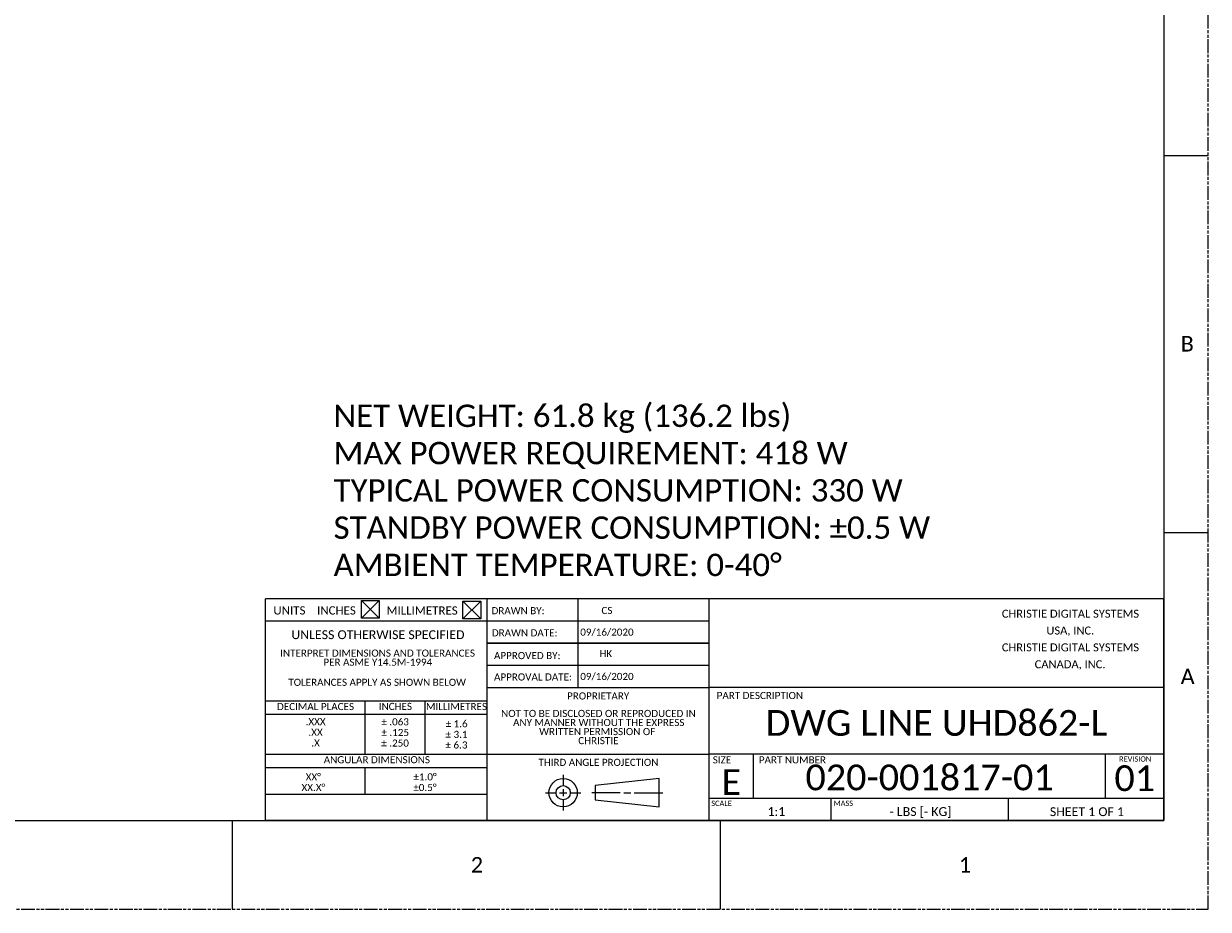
# Model space of a CAD drawing. Header units: millimetres. Extents: x -7199 to 1146, y -2825 to 3623.
# Tile 31 of 35: x -1386 to 1146, y -2825 to -931. Entities that reach past the tile are written whole.
import ezdxf

# ---------------------------------------------------------------- set-up
doc = ezdxf.new("R2010")
doc.units = ezdxf.units.MM
doc.header["$LTSCALE"] = 65.395
doc.linetypes.add('PHANTOM', pattern=[0.8, 0.45, -0.05, 0.1, -0.05, 0.1, -0.05])
doc.layers.get('0').update_dxf_attribs({"linetype": 'CONTINUOUS'})
doc.styles.get("Standard").update_dxf_attribs({"font": 'calibril.ttf'})

msp = doc.modelspace()

# ---------------------------------------------------------------- linework, layer by layer
at = {"color": 7, "linetype": 'PHANTOM', "lineweight": 0}
for p, q in [((1145.6, -2824.8), (1145.6, 3623.1)), ((-7198.7, -2824.8), (1145.6, -2824.8))]:
    msp.add_line(p, q, dxfattribs=at)
at = {"color": 7, "linetype": 'Continuous'}
for p, q in [((1050.8, 3433.5), (1050.8, -2635.1)), ((-7103.9, -2635.1), (1050.8, -2635.1)), ((-1343.5, -2635.1), (-869.4, -2635.1))]:
    msp.add_line(p, q, dxfattribs=at)
at = {"color": 7, "linetype": 'Continuous', "lineweight": 0}
for p, q in [((1050.8, -1212.8), (1145.6, -1212.8)), ((1050.8, -2018.8), (1145.6, -2018.8)), ((-940.5, -2635.1), (-940.5, -2824.8)), ((102.5, -2635.1), (102.5, -2824.8))]:
    msp.add_line(p, q, dxfattribs=at)
at = {"color": 7}
for p, q in [((-395.3, -2161), (-869.4, -2161)), ((-869.4, -2635.1), (-869.4, -2161)), ((-869.4, -2635.1), (-869.4, -2161)), ((-447.3, -2165.8), (-409.4, -2203.7)), ((-409.4, -2165.8), (-447.3, -2203.7)), ((-447.3, -2165.8), (-409.4, -2165.8)), ((-447.3, -2203.7), (-447.3, -2165.8)), ((-409.4, -2165.8), (-409.4, -2203.7)), ((78.8, -2161), (-395.3, -2161)), ((-395.3, -2635.1), (-395.3, -2161)), ((-395.3, -2635.1), (-395.3, -2161)), ((-201.4, -2350.7), (-201.4, -2161)), ((1050.8, -2161), (78.8, -2161)), ((78.8, -2635.1), (78.8, -2161)), ((78.8, -2635.1), (78.8, -2161)), ((1050.8, -2635.1), (1050.8, -2161)), ((-395.3, -2208.4), (-869.4, -2208.4)), ((-409.4, -2203.7), (-447.3, -2203.7)), ((-395.3, -2350.7), (78.8, -2350.7)), ((1050.8, -2350.7), (78.8, -2350.7)), ((-869.4, -2379.1), (-395.3, -2379.1)), ((-869.4, -2407.6), (-395.3, -2407.6)), ((-869.4, -2492.9), (-395.3, -2492.9)), ((-395.3, -2492.9), (78.8, -2492.9)), ((1050.8, -2492.9), (78.8, -2492.9)), ((173.7, -2587.7), (173.7, -2492.9)), ((-869.4, -2521.4), (-395.3, -2521.4)), ((-869.4, -2578.2), (-395.3, -2578.2)), ((1050.8, -2587.7), (78.8, -2587.7)), ((339.6, -2635.1), (339.6, -2587.7)), ((718.9, -2635.1), (718.9, -2587.7)), ((1050.8, -2635.1), (78.8, -2635.1))]:
    msp.add_line(p, q, dxfattribs=at)
at = {"color": 7, "lineweight": 0}
for p, q in [((-664.2, -2164.1), (-626.2, -2164.1)), ((-664.2, -2202.1), (-664.2, -2164.1)), ((-626.2, -2164.1), (-626.2, -2202.1)), ((-626.2, -2202.1), (-664.2, -2202.1)), ((-656, -2492.9), (-656, -2379.1)), ((-528, -2492.9), (-528, -2379.1)), ((926.1, -2587.7), (926.1, -2492.9)), ((-656, -2578.2), (-656, -2521.4)), ((-233.2, -2537.5), (-233.2, -2560.2)), ((-28, -2545.1), (-164.5, -2560.2)), ((-28, -2605.7), (-28, -2545.1)), ((-271.1, -2575.4), (-248.4, -2575.4)), ((-240.8, -2575.4), (-225.6, -2575.4)), ((-233.2, -2567.8), (-233.2, -2583)), ((-218, -2575.4), (-195.3, -2575.4)), ((-111.4, -2575.4), (-172.1, -2575.4)), ((-164.5, -2560.2), (-164.5, -2590.6)), ((-103.8, -2575.4), (-88.7, -2575.4)), ((-81.1, -2575.4), (-20.4, -2575.4)), ((-233.2, -2590.6), (-233.2, -2613.3)), ((-164.5, -2590.6), (-28, -2605.7)), ((-395.3, -2635.1), (-869.4, -2635.1)), ((78.8, -2635.1), (-395.3, -2635.1))]:
    msp.add_line(p, q, dxfattribs=at)
for p, q in [((-664.2, -2164.1), (-626.2, -2202.1)), ((-664.2, -2202.1), (-626.2, -2164.1))]:
    msp.add_line(p, q)
at = {"color": 0, "lineweight": 0}
for p, q in [((78.8, -2208.4), (-395.3, -2208.4)), ((78.8, -2255.9), (-395.3, -2255.9)), ((-395.3, -2255.9), (78.8, -2255.9)), ((78.8, -2303.3), (-395.3, -2303.3)), ((78.8, -2303.3), (-395.3, -2303.3))]:
    msp.add_line(p, q, dxfattribs=at)
at = {"color": 7, "lineweight": 0}
for radius in [30.3, 15.2]:
    msp.add_circle((-233.2, -2575.4), radius, dxfattribs=at)

# ---------------------------------------------------------------- texts
at = {"color": 7, "linetype": 'Continuous', "lineweight": 0, "char_height": 33.2, "attachment_point": 1}
for s, insert in [('B', (1086.5, -1598.8)), ('2', (-430.6, -2713)), ('1', (612.4, -2713))]:
    msp.add_mtext(s, dxfattribs=dict(at, insert=insert))
at = {"color": 2, "lineweight": 0, "insert": (-723.8, -1745.5), "char_height": 47.824, "width": 2633.311, "attachment_point": 1}
msp.add_mtext('{{\\C256;NET WEIGHT: 61.8 kg (136.2 lbs)\\PMAX POWER REQUIREMENT: 418 W\\PTYPICAL POWER CONSUMPTION: 330 W\\PSTANDBY POWER CONSUMPTION: ±0.5 W\\PAMBIENT TEMPERATURE: 0-40°}}', dxfattribs=at)
at = {"color": 7, "lineweight": 0}
for s, insert, char_height, attachment_point in [('UNITS', (-852.4, -2176.7), 17.68, 1), ('INCHES', (-759.1, -2176.7), 17.68, 1), ('MILLIMETRES', (-610.7, -2177), 17.676, 1), ('UNLESS OTHERWISE SPECIFIED', (-629, -2228), 18.964, 2), ('A', (1086.5, -2310), 33.2, 1), ('REVISION', (954.9, -2497.6), 11.38, 1), ('SCALE', (83.4, -2592.4), 11.38, 1), ('1:1', (222.4, -2606.2), 18.96, 2), ('MASS', (344.7, -2592.3), 11.38, 1), ('- LBS [- KG]', (530.5, -2606.3), 18.964, 2), ('SHEET 1 OF 1', (886.2, -2606.5), 18.964, 2)]:
    msp.add_mtext(s, dxfattribs=dict(at, insert=insert, char_height=char_height, attachment_point=attachment_point))
at = {"color": 0, "lineweight": 0, "attachment_point": 2}
for s, insert, char_height in [('DRAWN BY:', (-329.5, -2178.6), 15.17), ('CHRISTIE DIGITAL SYSTEMS', (851, -2184.1), 17.068), ('DRAWN DATE:', (-315.4, -2226), 15.171), ('USA, INC.', (850.7, -2220.1), 17.07), ('INTERPRET DIMENSIONS AND TOLERANCES', (-629.8, -2269.3), 15.171), ('APPROVED BY:', (-309.9, -2274.6), 15.171), ('CHRISTIE DIGITAL SYSTEMS', (851, -2256.1), 17.068), ('PER ASME Y14.5M-1994', (-629.3, -2288.7), 15.171), ('CANADA, INC.', (850.2, -2292.2), 17.068), ('APPROVAL DATE:', (-297.6, -2320.3), 15.171), ('TOLERANCES APPLY AS SHOWN BELOW', (-630.7, -2331.7), 15.171), ('PROPRIETARY', (-158.4, -2360.9), 15.171), ('PART DESCRIPTION', (187.2, -2360), 15.171), ('DECIMAL PLACES', (-762.4, -2383.6), 15.171), ('INCHES', (-591.7, -2383.3), 15.17), ('MILLIMETRES', (-461.1, -2383.6), 15.171), ('NOT TO BE DISCLOSED OR REPRODUCED IN', (-157.8, -2398.3), 15.171), ('.XXX', (-762.2, -2415.9), 15.17), ('± .063', (-592.3, -2416.2), 15.17), ('± 1.6', (-460.9, -2420.3), 15.17), ('ANY MANNER WITHOUT THE EXPRESS', (-157.1, -2417.7), 15.171), ('.XX', (-762.3, -2438.6), 15.17), ('± .125', (-592.1, -2439), 15.17), ('± 3.1', (-461, -2443.1), 15.17), ('WRITTEN PERMISSION OF', (-160.4, -2437.1), 15.171), ('.X', (-762.3, -2461.4), 15.17), ('± .250', (-592.4, -2461.7), 15.17), ('± 6.3', (-461.2, -2465.8), 15.17), ('CHRISTIE', (-157.9, -2456.5), 15.17), ('ANGULAR DIMENSIONS', (-631.3, -2497.3), 15.171), ('THIRD ANGLE PROJECTION', (-157.9, -2502.9), 15.171), ('SIZE', (106.3, -2497.5), 15.17), ('PART NUMBER', (256.8, -2497.6), 15.171), ('XX.X°', (-766.9, -2556.7), 15.17), ('XX°', (-767.1, -2534), 15.17), ('±0.5°', (-528.6, -2556.7), 15.17), ('±1.0°', (-528.3, -2533.9), 15.17)]:
    msp.add_mtext(s, dxfattribs=dict(at, insert=insert, char_height=char_height))
at = {"color": 0, "lineweight": 0, "width": 289.359, "attachment_point": 2}
for s, insert, char_height in [('CS', (-139.6, -2178.1), 15.17), ('{09/16/2020}', (-139.6, -2224.4), 15.171), ('HK', (-142, -2270.4), 15.17), ('{09/16/2020}', (-139.6, -2319.2), 15.171)]:
    msp.add_mtext(s, dxfattribs=dict(at, insert=insert, char_height=char_height))
at = {"lineweight": 0, "char_height": 54.997, "attachment_point": 2}
for s, insert, width in [('\\pxqc;DWG LINE UHD862-L', (564.8, -2398.7), 971.924), ('{020-001817-01}', (549.9, -2515.2), 752.415)]:
    msp.add_mtext(s, dxfattribs=dict(at, insert=insert, width=width))
at = {"color": 7, "lineweight": 0, "char_height": 55, "attachment_point": 2}
for s, insert, width in [('E', (126.2, -2525.2), 94.822), ('{01}', (988.4, -2516.8), 124.687)]:
    msp.add_mtext(s, dxfattribs=dict(at, insert=insert, width=width))

doc.saveas('drawing.dxf')
